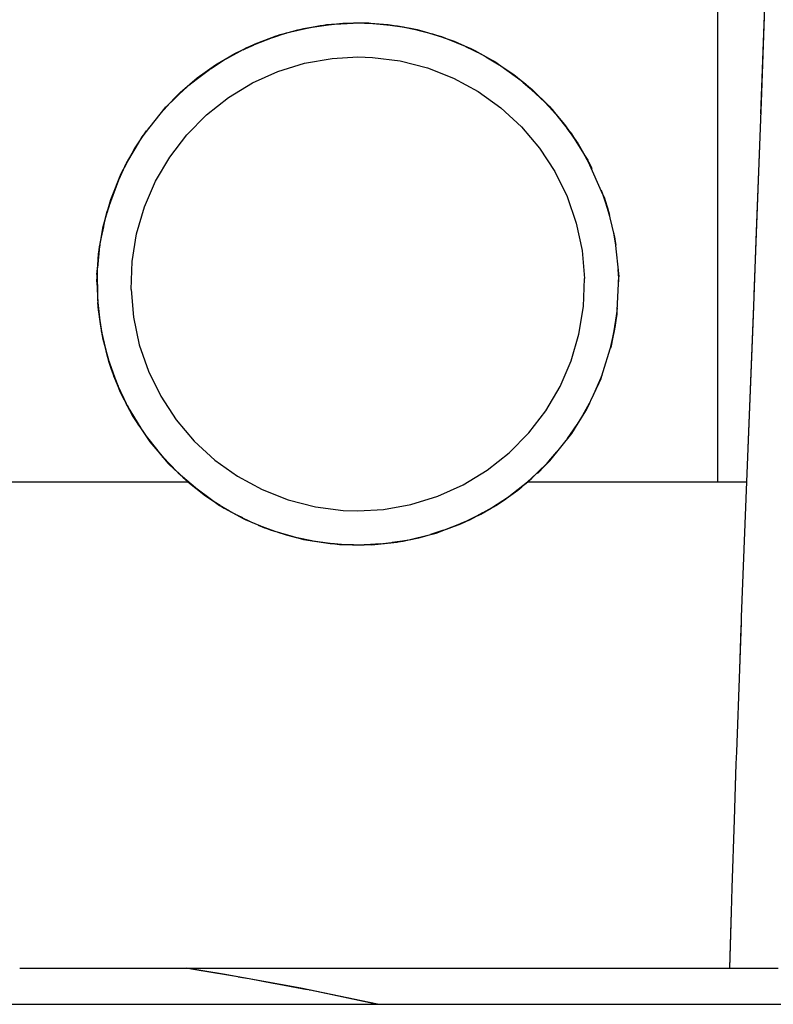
# Model space of a CAD drawing. Header units: millimetres. Extents: x 96940 to 101272, y 432237 to 434659.
# Tile 116 of 256: x 97685.314 to 97685.531, y 432611.752 to 432612.037. Entities that reach past the tile are written whole.
import ezdxf

# ---------------------------------------------------------------- set-up
doc = ezdxf.new("R2010")
doc.units = ezdxf.units.MM
doc.layers.add('citadis', color=7, linetype='Continuous')

msp = doc.modelspace()

# ---------------------------------------------------------------- linework, layer by layer
at = {"layer": 'citadis', "color": 7}
for p, q in [((97685.51532, 432612.02627), (97685.51532, 432612.05726)), ((97685.52781, 432612.00958), (97685.52945, 432612.05606)), ((97685.52793, 432612.01297), (97685.52927, 432612.05055)), ((97685.39395, 432612.03392), (97685.40038, 432612.03515)), ((97685.39559, 432612.03426), (97685.40141, 432612.03525)), ((97685.3974, 432612.03457), (97685.40349, 432612.03546)), ((97685.40038, 432612.03515), (97685.4069, 432612.03581)), ((97685.40038, 432612.03515), (97685.40038, 432612.03515)), ((97685.40038, 432612.03515), (97685.40038, 432612.03515)), ((97685.40141, 432612.03525), (97685.40225, 432612.03539)), ((97685.40143, 432612.03525), (97685.40355, 432612.03547)), ((97685.40225, 432612.03539), (97685.40363, 432612.03548)), ((97685.40281, 432612.03536), (97685.40534, 432612.03558)), ((97685.40281, 432612.03536), (97685.40534, 432612.03558)), ((97685.40363, 432612.03548), (97685.40989, 432612.03585)), ((97685.40464, 432612.03554), (97685.40996, 432612.03585)), ((97685.4069, 432612.03581), (97685.41346, 432612.0359)), ((97685.4069, 432612.03581), (97685.40691, 432612.03581)), ((97685.4069, 432612.03581), (97685.4069, 432612.03581)), ((97685.40989, 432612.03585), (97685.41126, 432612.03593)), ((97685.40999, 432612.03586), (97685.41007, 432612.03586)), ((97685.41007, 432612.03586), (97685.41271, 432612.0359)), ((97685.41007, 432612.03586), (97685.41292, 432612.0359)), ((97685.41019, 432612.03586), (97685.41619, 432612.03569)), ((97685.41026, 432612.03587), (97685.41052, 432612.03587)), ((97685.41026, 432612.03587), (97685.41052, 432612.03587)), ((97685.41126, 432612.03593), (97685.41294, 432612.0359)), ((97685.41294, 432612.0359), (97685.41385, 432612.03587)), ((97685.41346, 432612.0359), (97685.41347, 432612.0359)), ((97685.41346, 432612.0359), (97685.41346, 432612.0359)), ((97685.41346, 432612.0359), (97685.42002, 432612.03543)), ((97685.41385, 432612.03587), (97685.41447, 432612.03586)), ((97685.41387, 432612.03587), (97685.41554, 432612.03576)), ((97685.41447, 432612.03586), (97685.41572, 432612.03574)), ((97685.41572, 432612.03574), (97685.42167, 432612.03516)), ((97685.41825, 432612.03549), (97685.42289, 432612.03496)), ((97685.42001, 432612.03543), (97685.42002, 432612.03543)), ((97685.42002, 432612.03543), (97685.42002, 432612.03543)), ((97685.42002, 432612.03543), (97685.42652, 432612.03438)), ((97685.42131, 432612.03514), (97685.42406, 432612.03474)), ((97685.42131, 432612.03514), (97685.42406, 432612.03474)), ((97685.42167, 432612.03516), (97685.42277, 432612.03505)), ((97685.42174, 432612.03515), (97685.42308, 432612.03494)), ((97685.42277, 432612.03505), (97685.42485, 432612.03465)), ((97685.37919, 432612.02875), (97685.38883, 432612.03252)), ((97685.38157, 432612.02985), (97685.38767, 432612.03215)), ((97685.38667, 432612.03168), (97685.3907, 432612.033)), ((97685.38767, 432612.03215), (97685.39395, 432612.03392)), ((97685.38767, 432612.03215), (97685.38767, 432612.03215)), ((97685.38844, 432612.03237), (97685.39054, 432612.03296)), ((97685.38883, 432612.03252), (97685.39559, 432612.03426)), ((97685.39108, 432612.0331), (97685.39702, 432612.0345)), ((97685.39395, 432612.03392), (97685.39396, 432612.03392)), ((97685.39395, 432612.03392), (97685.39395, 432612.03392)), ((97685.3952, 432612.03416), (97685.39681, 432612.03447)), ((97685.39555, 432612.03416), (97685.39805, 432612.03466)), ((97685.39555, 432612.03416), (97685.39805, 432612.03466)), ((97685.42308, 432612.03494), (97685.42448, 432612.03472)), ((97685.42308, 432612.03494), (97685.42472, 432612.03467)), ((97685.42328, 432612.0349), (97685.42926, 432612.03369)), ((97685.42485, 432612.03465), (97685.42749, 432612.03413)), ((97685.42651, 432612.03438), (97685.42652, 432612.03438)), ((97685.42652, 432612.03438), (97685.42652, 432612.03438)), ((97685.42652, 432612.03438), (97685.4329, 432612.03277)), ((97685.42749, 432612.03413), (97685.42841, 432612.03395)), ((97685.42756, 432612.03412), (97685.42948, 432612.03364)), ((97685.42841, 432612.03395), (97685.43007, 432612.03348)), ((97685.42861, 432612.03382), (97685.43135, 432612.03309)), ((97685.42861, 432612.03382), (97685.43135, 432612.03309)), ((97685.42948, 432612.03364), (97685.4297, 432612.03359)), ((97685.42948, 432612.03364), (97685.42975, 432612.03357)), ((97685.42973, 432612.03357), (97685.43549, 432612.03187)), ((97685.43007, 432612.03348), (97685.43431, 432612.03228)), ((97685.4329, 432612.03277), (97685.43291, 432612.03276)), ((97685.4329, 432612.03277), (97685.4329, 432612.03277)), ((97685.4329, 432612.03277), (97685.43913, 432612.0306)), ((97685.43431, 432612.03228), (97685.43544, 432612.03195)), ((97685.43442, 432612.03224), (97685.43575, 432612.03179)), ((97685.37571, 432612.02703), (97685.38157, 432612.02985)), ((97685.37864, 432612.02844), (97685.38109, 432612.02949)), ((97685.43514, 432612.03204), (97685.43597, 432612.03171)), ((97685.43514, 432612.03204), (97685.43597, 432612.03171)), ((97685.43544, 432612.03195), (97685.43664, 432612.03146)), ((97685.43575, 432612.03179), (97685.43637, 432612.03158)), ((97685.43575, 432612.03179), (97685.43647, 432612.03154)), ((97685.43605, 432612.03167), (97685.43836, 432612.03077)), ((97685.43664, 432612.03146), (97685.44275, 432612.02897)), ((97685.43912, 432612.0306), (97685.43913, 432612.0306)), ((97685.43913, 432612.0306), (97685.43913, 432612.0306)), ((97685.43913, 432612.0306), (97685.44514, 432612.0279)), ((97685.37012, 432612.02373), (97685.37571, 432612.02703)), ((97685.37043, 432612.02393), (97685.37919, 432612.02875)), ((97685.3757, 432612.02703), (97685.37571, 432612.02703)), ((97685.37808, 432612.02814), (97685.38019, 432612.02911)), ((97685.37808, 432612.02814), (97685.38019, 432612.02911)), ((97685.37848, 432612.02836), (97685.37864, 432612.02844)), ((97685.44244, 432612.0291), (97685.44699, 432612.02684)), ((97685.44275, 432612.02897), (97685.44393, 432612.02849)), ((97685.443, 432612.02887), (97685.44471, 432612.02809)), ((97685.44336, 432612.02873), (97685.44437, 432612.02828)), ((97685.44347, 432612.02868), (97685.44351, 432612.02866)), ((97685.44347, 432612.02868), (97685.44351, 432612.02866)), ((97685.44393, 432612.02849), (97685.44446, 432612.02823)), ((97685.44446, 432612.02823), (97685.44473, 432612.02808)), ((97685.44473, 432612.02808), (97685.44994, 432612.02522)), ((97685.44514, 432612.0279), (97685.44514, 432612.0279)), ((97685.44514, 432612.0279), (97685.44514, 432612.0279)), ((97685.44514, 432612.0279), (97685.4509, 432612.02468)), ((97685.44588, 432612.02739), (97685.44859, 432612.02595)), ((97685.44588, 432612.02739), (97685.44859, 432612.02595)), ((97685.3621, 432612.01767), (97685.37043, 432612.02393)), ((97685.36484, 432612.01997), (97685.37012, 432612.02373)), ((97685.36883, 432612.02273), (97685.37205, 432612.02482)), ((97685.37011, 432612.02373), (97685.37012, 432612.02373)), ((97685.37012, 432612.02373), (97685.37012, 432612.02373)), ((97685.37035, 432612.02387), (97685.37078, 432612.02412)), ((97685.37158, 432612.02451), (97685.37241, 432612.02502)), ((97685.37158, 432612.02451), (97685.37241, 432612.02502)), ((97685.38816, 432612.02184), (97685.39589, 432612.02422)), ((97685.38816, 432612.02184), (97685.39589, 432612.02422)), ((97685.39589, 432612.02422), (97685.40386, 432612.02563)), ((97685.39589, 432612.02422), (97685.40386, 432612.02563)), ((97685.40386, 432612.02563), (97685.41126, 432612.02605)), ((97685.40386, 432612.02563), (97685.41126, 432612.02605)), ((97685.41126, 432612.02605), (97685.41551, 432612.02591)), ((97685.41126, 432612.02605), (97685.41551, 432612.02591)), ((97685.41551, 432612.02591), (97685.42354, 432612.02489)), ((97685.41551, 432612.02591), (97685.42354, 432612.02489)), ((97685.42354, 432612.02489), (97685.43138, 432612.02289)), ((97685.42354, 432612.02489), (97685.43138, 432612.02289)), ((97685.44832, 432612.02611), (97685.45214, 432612.02378)), ((97685.44994, 432612.02522), (97685.45078, 432612.02476)), ((97685.45032, 432612.02501), (97685.45082, 432612.02472)), ((97685.45055, 432612.02488), (97685.45059, 432612.02486)), ((97685.45067, 432612.02482), (97685.45071, 432612.02479)), ((97685.45067, 432612.02482), (97685.45071, 432612.02479)), ((97685.45078, 432612.02476), (97685.45083, 432612.02472)), ((97685.45083, 432612.02472), (97685.45849, 432612.01923)), ((97685.4509, 432612.02468), (97685.45635, 432612.02098)), ((97685.51532, 432612.00575), (97685.51532, 432612.02627)), ((97685.38078, 432612.01853), (97685.38816, 432612.02184)), ((97685.38078, 432612.01853), (97685.38816, 432612.02184)), ((97685.43138, 432612.02289), (97685.43891, 432612.01994)), ((97685.43138, 432612.02289), (97685.43891, 432612.01994)), ((97685.45635, 432612.02098), (97685.46167, 432612.01662)), ((97685.35992, 432612.01577), (97685.36484, 432612.01997)), ((97685.36238, 432612.01787), (97685.3628, 432612.0182)), ((97685.36484, 432612.01997), (97685.36484, 432612.01997)), ((97685.37386, 432612.01434), (97685.38078, 432612.01853)), ((97685.37386, 432612.01434), (97685.38078, 432612.01853)), ((97685.43891, 432612.01994), (97685.44602, 432612.01608)), ((97685.43891, 432612.01994), (97685.44602, 432612.01608)), ((97685.45849, 432612.01923), (97685.45937, 432612.0186)), ((97685.45877, 432612.01903), (97685.45994, 432612.01806)), ((97685.45883, 432612.01899), (97685.45971, 432612.01828)), ((97685.45901, 432612.0188), (97685.46111, 432612.01695)), ((97685.45937, 432612.0186), (97685.46007, 432612.01794)), ((97685.46007, 432612.01794), (97685.46665, 432612.01171)), ((97685.35538, 432612.01118), (97685.35992, 432612.01577)), ((97685.35554, 432612.01136), (97685.3621, 432612.01767)), ((97685.36028, 432612.01592), (97685.36238, 432612.01787)), ((97685.44602, 432612.01608), (97685.4526, 432612.01137)), ((97685.44602, 432612.01608), (97685.4526, 432612.01137)), ((97685.46167, 432612.01663), (97685.46167, 432612.01662)), ((97685.46167, 432612.01662), (97685.46657, 432612.01181)), ((97685.35431, 432612.0098), (97685.357, 432612.01275)), ((97685.36752, 432612.00932), (97685.37386, 432612.01434)), ((97685.36752, 432612.00932), (97685.37386, 432612.01434)), ((97685.46513, 432612.01315), (97685.46802, 432612.0101)), ((97685.52747, 432612.00052), (97685.52793, 432612.01297)), ((97685.34979, 432612.00407), (97685.35554, 432612.01136)), ((97685.35463, 432612.01027), (97685.35538, 432612.01118)), ((97685.35549, 432612.01129), (97685.35582, 432612.01162)), ((97685.4526, 432612.01137), (97685.45855, 432612.00589)), ((97685.4526, 432612.01137), (97685.45855, 432612.00589)), ((97685.46654, 432612.01166), (97685.46842, 432612.00959)), ((97685.46654, 432612.01166), (97685.46842, 432612.00959)), ((97685.46656, 432612.01181), (97685.46657, 432612.01181)), ((97685.46657, 432612.01181), (97685.46657, 432612.01181)), ((97685.46657, 432612.01181), (97685.471, 432612.00657)), ((97685.46665, 432612.01171), (97685.4667, 432612.01166)), ((97685.46666, 432612.0117), (97685.46779, 432612.01039)), ((97685.4667, 432612.01166), (97685.46742, 432612.01086)), ((97685.46742, 432612.01086), (97685.46813, 432612.00996)), ((97685.46789, 432612.01023), (97685.46817, 432612.00991)), ((97685.46813, 432612.00996), (97685.47243, 432612.00453)), ((97685.36183, 432612.00356), (97685.36752, 432612.00932)), ((97685.36183, 432612.00356), (97685.36752, 432612.00932)), ((97685.471, 432612.00657), (97685.471, 432612.00657)), ((97685.471, 432612.00657), (97685.47493, 432612.00097)), ((97685.3467, 432611.99952), (97685.35023, 432612.00471)), ((97685.34844, 432612.00215), (97685.34959, 432612.00381)), ((97685.34884, 432612.00286), (97685.34979, 432612.00407)), ((97685.34898, 432612.00288), (97685.35112, 432612.00575)), ((97685.45855, 432612.00589), (97685.46379, 432611.99972)), ((97685.45855, 432612.00589), (97685.46379, 432611.99972)), ((97685.47173, 432612.00541), (97685.47344, 432612.00305)), ((97685.47173, 432612.00541), (97685.47344, 432612.00305)), ((97685.47242, 432612.00455), (97685.47247, 432612.00448)), ((97685.47244, 432612.00452), (97685.47309, 432612.0037)), ((97685.47271, 432612.00418), (97685.47348, 432612.00306)), ((97685.47276, 432612.00411), (97685.47328, 432612.0034)), ((97685.47298, 432612.00375), (97685.47453, 432612.00136)), ((97685.47309, 432612.0037), (97685.47363, 432612.00282)), ((97685.51532, 432611.97143), (97685.51532, 432612.00575)), ((97685.34479, 432611.99595), (97685.34814, 432612.00164)), ((97685.34536, 432611.99702), (97685.34793, 432612.00134)), ((97685.34793, 432612.00134), (97685.34884, 432612.00286)), ((97685.34795, 432612.00133), (97685.34849, 432612.00215)), ((97685.34822, 432612.00181), (97685.34844, 432612.00215)), ((97685.34844, 432612.00215), (97685.34929, 432612.00343)), ((97685.34852, 432612.00233), (97685.34885, 432612.00288)), ((97685.34852, 432612.00233), (97685.34885, 432612.00288)), ((97685.35691, 432611.99714), (97685.36183, 432612.00356)), ((97685.35691, 432611.99714), (97685.36183, 432612.00356)), ((97685.47363, 432612.00282), (97685.47697, 432611.99742)), ((97685.47493, 432612.00097), (97685.47833, 432611.99505)), ((97685.34289, 432611.99238), (97685.3467, 432611.99952)), ((97685.46379, 432611.99972), (97685.46822, 432611.99296)), ((97685.46379, 432611.99972), (97685.46822, 432611.99296)), ((97685.47639, 432611.99836), (97685.47748, 432611.9964)), ((97685.47639, 432611.99836), (97685.47748, 432611.9964)), ((97685.52585, 432611.95729), (97685.52747, 432612.00052)), ((97685.52655, 432611.97559), (97685.52747, 432612.00035)), ((97685.34324, 432611.99303), (97685.34437, 432611.99536)), ((97685.34431, 432611.99513), (97685.34507, 432611.99653)), ((97685.34431, 432611.99513), (97685.34479, 432611.99605)), ((97685.34437, 432611.99536), (97685.34536, 432611.99702)), ((97685.35281, 432611.99017), (97685.35691, 432611.99714)), ((97685.35281, 432611.99017), (97685.35691, 432611.99714)), ((97685.47679, 432611.99771), (97685.47841, 432611.99465)), ((97685.47697, 432611.99742), (97685.47772, 432611.99619)), ((97685.47721, 432611.99702), (97685.47788, 432611.99584)), ((97685.47769, 432611.99625), (97685.47779, 432611.99605)), ((97685.47772, 432611.99619), (97685.4779, 432611.99579)), ((97685.4779, 432611.99579), (97685.48203, 432611.98642)), ((97685.33987, 432611.98488), (97685.34289, 432611.99238)), ((97685.34175, 432611.98945), (97685.34406, 432611.99458)), ((97685.34275, 432611.99205), (97685.34324, 432611.99303)), ((97685.34289, 432611.99238), (97685.34289, 432611.99238)), ((97685.34342, 432611.99342), (97685.34431, 432611.99513)), ((97685.3439, 432611.99423), (97685.34435, 432611.99512)), ((97685.34392, 432611.99438), (97685.34425, 432611.9951)), ((97685.34392, 432611.99438), (97685.34425, 432611.9951)), ((97685.46822, 432611.99296), (97685.47178, 432611.98569)), ((97685.46822, 432611.99296), (97685.47178, 432611.98569)), ((97685.47833, 432611.99505), (97685.4789, 432611.99379)), ((97685.33918, 432611.98247), (97685.34215, 432611.99055)), ((97685.34215, 432611.99055), (97685.34254, 432611.99161)), ((97685.34229, 432611.99094), (97685.34273, 432611.99201)), ((97685.34242, 432611.99128), (97685.34251, 432611.99147)), ((97685.34254, 432611.99161), (97685.34275, 432611.99205)), ((97685.3496, 432611.98274), (97685.35281, 432611.99017)), ((97685.3496, 432611.98274), (97685.35281, 432611.99017)), ((97685.48164, 432611.98755), (97685.48344, 432611.98246)), ((97685.33767, 432611.9771), (97685.33987, 432611.98488)), ((97685.33877, 432611.98101), (97685.33977, 432611.98407)), ((97685.47178, 432611.98569), (97685.47443, 432611.97805)), ((97685.47178, 432611.98569), (97685.47443, 432611.97805)), ((97685.48203, 432611.98642), (97685.48244, 432611.9855)), ((97685.48217, 432611.98611), (97685.48319, 432611.98319)), ((97685.48221, 432611.98603), (97685.48273, 432611.9846)), ((97685.48231, 432611.98565), (97685.48379, 432611.98095)), ((97685.48235, 432611.9857), (97685.48246, 432611.98544)), ((97685.48235, 432611.9857), (97685.48246, 432611.98544)), ((97685.48244, 432611.9855), (97685.48324, 432611.98302)), ((97685.48251, 432611.98528), (97685.48262, 432611.9849)), ((97685.48251, 432611.98528), (97685.48262, 432611.9849)), ((97685.33834, 432611.97949), (97685.3387, 432611.98113)), ((97685.33848, 432611.98013), (97685.33908, 432611.98217)), ((97685.3385, 432611.9802), (97685.33888, 432611.98163)), ((97685.3387, 432611.98113), (97685.33918, 432611.98247)), ((97685.34732, 432611.97498), (97685.3496, 432611.98274)), ((97685.34732, 432611.97498), (97685.3496, 432611.98274)), ((97685.48318, 432611.9832), (97685.48318, 432611.9832)), ((97685.48324, 432611.98302), (97685.48346, 432611.98232)), ((97685.48336, 432611.98232), (97685.484, 432611.98009)), ((97685.48336, 432611.98232), (97685.484, 432611.98009)), ((97685.48344, 432611.98246), (97685.48344, 432611.98246)), ((97685.48344, 432611.98246), (97685.48404, 432611.98031)), ((97685.48346, 432611.98232), (97685.48536, 432611.97438)), ((97685.33705, 432611.97346), (97685.33834, 432611.97949)), ((97685.33826, 432611.97911), (97685.33847, 432611.97995)), ((97685.33852, 432611.98032), (97685.33856, 432611.98045)), ((97685.33852, 432611.98032), (97685.33856, 432611.98045)), ((97685.33631, 432611.96913), (97685.33767, 432611.9771)), ((97685.33699, 432611.97314), (97685.33781, 432611.977)), ((97685.47443, 432611.97805), (97685.47611, 432611.97013)), ((97685.47443, 432611.97805), (97685.47611, 432611.97013)), ((97685.48521, 432611.97534), (97685.48581, 432611.97166)), ((97685.48521, 432611.97534), (97685.48581, 432611.97166)), ((97685.52573, 432611.95411), (97685.52655, 432611.97559)), ((97685.33665, 432611.97158), (97685.33705, 432611.97346)), ((97685.33676, 432611.97203), (97685.33685, 432611.97255)), ((97685.34603, 432611.96699), (97685.34732, 432611.97498)), ((97685.34603, 432611.96699), (97685.34732, 432611.97498)), ((97685.48519, 432611.97512), (97685.48575, 432611.97169)), ((97685.48519, 432611.97512), (97685.48575, 432611.97169)), ((97685.48532, 432611.97457), (97685.4854, 432611.97413)), ((97685.48532, 432611.97457), (97685.4854, 432611.97413)), ((97685.48536, 432611.97438), (97685.48557, 432611.97353)), ((97685.48542, 432611.97414), (97685.48556, 432611.97334)), ((97685.48542, 432611.97414), (97685.48556, 432611.97334)), ((97685.48555, 432611.97361), (97685.48558, 432611.97343)), ((97685.48555, 432611.97361), (97685.48558, 432611.97343)), ((97685.48556, 432611.97334), (97685.48564, 432611.97286)), ((97685.48556, 432611.97334), (97685.48564, 432611.97286)), ((97685.48557, 432611.97353), (97685.48567, 432611.97247)), ((97685.48566, 432611.97259), (97685.48569, 432611.97231)), ((97685.48566, 432611.97259), (97685.48569, 432611.97231)), ((97685.48567, 432611.97247), (97685.48668, 432611.96261)), ((97685.33607, 432611.9651), (97685.3367, 432611.97138)), ((97685.33611, 432611.96582), (97685.33654, 432611.97049)), ((97685.33654, 432611.97049), (97685.33665, 432611.97158)), ((97685.33658, 432611.97083), (97685.33676, 432611.97203)), ((97685.33662, 432611.97129), (97685.33675, 432611.97195)), ((97685.33662, 432611.97129), (97685.33675, 432611.97195)), ((97685.33665, 432611.97088), (97685.3368, 432611.972)), ((97685.33676, 432611.97203), (97685.33681, 432611.97234)), ((97685.47611, 432611.97013), (97685.4768, 432611.96207)), ((97685.47611, 432611.97013), (97685.4768, 432611.96207)), ((97685.51532, 432611.95441), (97685.51532, 432611.97143)), ((97685.33582, 432611.96105), (97685.33631, 432611.96913)), ((97685.34572, 432611.95891), (97685.34603, 432611.96699)), ((97685.34572, 432611.95891), (97685.34603, 432611.96699)), ((97685.33587, 432611.96317), (97685.33611, 432611.96582)), ((97685.33588, 432611.96245), (97685.33595, 432611.96393)), ((97685.33595, 432611.96393), (97685.33599, 432611.96454)), ((97685.33595, 432611.96393), (97685.33596, 432611.96422)), ((97685.33596, 432611.96273), (97685.336, 432611.96392)), ((97685.33606, 432611.96502), (97685.33608, 432611.96518)), ((97685.33606, 432611.96502), (97685.33608, 432611.96518)), ((97685.48647, 432611.96463), (97685.48653, 432611.9634)), ((97685.48647, 432611.96463), (97685.48653, 432611.9634)), ((97685.48649, 432611.9644), (97685.48661, 432611.96113)), ((97685.48649, 432611.9644), (97685.48661, 432611.96113)), ((97685.48657, 432611.96402), (97685.48668, 432611.96253)), ((97685.48657, 432611.96402), (97685.48668, 432611.96253)), ((97685.33582, 432611.96105), (97685.3362, 432611.95295)), ((97685.33587, 432611.96317), (97685.33589, 432611.96219)), ((97685.33588, 432611.96269), (97685.33592, 432611.96319)), ((97685.33588, 432611.96269), (97685.33592, 432611.96319)), ((97685.33589, 432611.96219), (97685.33602, 432611.95671)), ((97685.33596, 432611.96327), (97685.336, 432611.95745)), ((97685.4765, 432611.95399), (97685.4768, 432611.96207)), ((97685.4765, 432611.95399), (97685.4768, 432611.96207)), ((97685.48624, 432611.95279), (97685.48668, 432611.96257)), ((97685.48665, 432611.96097), (97685.48668, 432611.96253)), ((97685.48665, 432611.96097), (97685.48668, 432611.96253)), ((97685.48668, 432611.96261), (97685.48668, 432611.96258)), ((97685.48668, 432611.9626), (97685.48668, 432611.96258)), ((97685.48668, 432611.9626), (97685.48668, 432611.96258)), ((97685.48668, 432611.96257), (97685.48668, 432611.96258)), ((97685.34572, 432611.95891), (97685.34642, 432611.95085)), ((97685.34572, 432611.95891), (97685.34642, 432611.95085)), ((97685.33601, 432611.95724), (97685.33605, 432611.95614)), ((97685.33601, 432611.95724), (97685.33605, 432611.95614)), ((97685.33602, 432611.95671), (97685.33608, 432611.95432)), ((97685.33607, 432611.95576), (97685.33616, 432611.95456)), ((97685.33606, 432611.95511), (97685.33614, 432611.95391)), ((97685.33608, 432611.95432), (97685.33616, 432611.95373)), ((97685.3361, 432611.95512), (97685.33681, 432611.94899)), ((97685.33612, 432611.95421), (97685.33612, 432611.95399)), ((97685.33612, 432611.95421), (97685.33612, 432611.95399)), ((97685.33616, 432611.95373), (97685.33682, 432611.94893)), ((97685.3362, 432611.95295), (97685.33744, 432611.94493)), ((97685.4752, 432611.946), (97685.4765, 432611.95399)), ((97685.4752, 432611.946), (97685.4765, 432611.95399)), ((97685.48541, 432611.94691), (97685.48621, 432611.95252)), ((97685.48541, 432611.94691), (97685.48621, 432611.95252)), ((97685.48585, 432611.94917), (97685.48632, 432611.95354)), ((97685.48585, 432611.94917), (97685.48632, 432611.95354)), ((97685.48595, 432611.95006), (97685.48623, 432611.95247)), ((97685.48595, 432611.95006), (97685.48623, 432611.95247)), ((97685.48619, 432611.95167), (97685.48624, 432611.95279)), ((97685.48623, 432611.9527), (97685.48625, 432611.95294)), ((97685.48623, 432611.9527), (97685.48625, 432611.95294)), ((97685.51532, 432611.90326), (97685.51532, 432611.95441)), ((97685.52372, 432611.90326), (97685.52573, 432611.95411)), ((97685.52563, 432611.9515), (97685.52572, 432611.95408)), ((97685.34642, 432611.95085), (97685.3481, 432611.94293)), ((97685.34642, 432611.95085), (97685.3481, 432611.94293)), ((97685.48574, 432611.94859), (97685.48594, 432611.94993)), ((97685.48594, 432611.94993), (97685.48619, 432611.95167)), ((97685.48609, 432611.951), (97685.48622, 432611.95229)), ((97685.48609, 432611.951), (97685.48622, 432611.95229)), ((97685.48614, 432611.95133), (97685.48617, 432611.95183)), ((97685.48614, 432611.95133), (97685.48617, 432611.95183)), ((97685.52468, 432611.92738), (97685.52563, 432611.9515)), ((97685.33678, 432611.94931), (97685.33706, 432611.94744)), ((97685.33678, 432611.94931), (97685.33706, 432611.94744)), ((97685.33682, 432611.94893), (97685.33723, 432611.94596)), ((97685.33702, 432611.94763), (97685.33724, 432611.94648)), ((97685.3371, 432611.94693), (97685.33734, 432611.94555)), ((97685.33712, 432611.94702), (97685.33842, 432611.94132)), ((97685.48456, 432611.94262), (97685.48585, 432611.94917)), ((97685.48456, 432611.94262), (97685.48585, 432611.94917)), ((97685.48469, 432611.94326), (97685.48558, 432611.94751)), ((97685.485, 432611.94504), (97685.48562, 432611.94838)), ((97685.485, 432611.94504), (97685.48562, 432611.94838)), ((97685.4853, 432611.94637), (97685.48544, 432611.94716)), ((97685.4853, 432611.94637), (97685.48544, 432611.94716)), ((97685.48535, 432611.94649), (97685.48572, 432611.94848)), ((97685.48535, 432611.94649), (97685.48572, 432611.94848)), ((97685.48558, 432611.94751), (97685.48574, 432611.94859)), ((97685.33723, 432611.94596), (97685.33736, 432611.94544)), ((97685.33736, 432611.94544), (97685.33866, 432611.94037)), ((97685.33744, 432611.94493), (97685.33955, 432611.93706)), ((97685.47293, 432611.93824), (97685.4752, 432611.946)), ((97685.47293, 432611.93824), (97685.4752, 432611.946)), ((97685.48418, 432611.94155), (97685.48521, 432611.94591)), ((97685.48418, 432611.94155), (97685.48521, 432611.94591)), ((97685.4848, 432611.94378), (97685.48535, 432611.94649)), ((97685.4848, 432611.94378), (97685.48535, 432611.94649)), ((97685.48517, 432611.94557), (97685.48535, 432611.94649)), ((97685.48517, 432611.94557), (97685.48535, 432611.94649)), ((97685.33847, 432611.94112), (97685.33901, 432611.93916)), ((97685.33847, 432611.94112), (97685.33901, 432611.93916)), ((97685.3481, 432611.94293), (97685.35074, 432611.93529)), ((97685.3481, 432611.94293), (97685.35074, 432611.93529)), ((97685.4818, 432611.93391), (97685.48463, 432611.94298)), ((97685.4844, 432611.94206), (97685.48456, 432611.94262)), ((97685.4844, 432611.94206), (97685.48456, 432611.94262)), ((97685.48463, 432611.94298), (97685.48469, 432611.94326)), ((97685.33866, 432611.94037), (97685.33929, 432611.93792)), ((97685.33887, 432611.93961), (97685.33919, 432611.93857)), ((97685.33902, 432611.93906), (97685.341, 432611.93333)), ((97685.3392, 432611.93828), (97685.33936, 432611.93772)), ((97685.33929, 432611.93792), (97685.33942, 432611.93756)), ((97685.33942, 432611.93756), (97685.3399, 432611.93617)), ((97685.33955, 432611.93706), (97685.34251, 432611.92944)), ((97685.3399, 432611.93617), (97685.34089, 432611.93329)), ((97685.34, 432611.93586), (97685.34137, 432611.93224)), ((97685.46972, 432611.93081), (97685.47293, 432611.93824)), ((97685.46972, 432611.93081), (97685.47293, 432611.93824)), ((97685.34068, 432611.93391), (97685.34129, 432611.93241)), ((97685.34089, 432611.93329), (97685.34173, 432611.93144)), ((97685.34099, 432611.93336), (97685.34188, 432611.93112)), ((97685.34099, 432611.93336), (97685.34188, 432611.93112)), ((97685.35074, 432611.93529), (97685.35431, 432611.92803)), ((97685.35074, 432611.93529), (97685.35431, 432611.92803)), ((97685.47917, 432611.928), (97685.48153, 432611.93323)), ((97685.47917, 432611.928), (97685.48153, 432611.93323)), ((97685.48033, 432611.93044), (97685.48149, 432611.93313)), ((97685.48033, 432611.93044), (97685.48149, 432611.93313)), ((97685.48094, 432611.93171), (97685.48188, 432611.93411)), ((97685.48094, 432611.93171), (97685.48188, 432611.93411)), ((97685.48103, 432611.93193), (97685.48148, 432611.9329)), ((97685.48109, 432611.93207), (97685.48168, 432611.93357)), ((97685.48109, 432611.93207), (97685.48168, 432611.93357)), ((97685.48119, 432611.93229), (97685.48168, 432611.93357)), ((97685.48119, 432611.93229), (97685.48168, 432611.93357)), ((97685.48148, 432611.9329), (97685.4818, 432611.93391)), ((97685.48161, 432611.93342), (97685.48184, 432611.93403)), ((97685.48161, 432611.93342), (97685.48184, 432611.93403)), ((97685.48168, 432611.93357), (97685.48172, 432611.93366)), ((97685.48168, 432611.93357), (97685.48172, 432611.93366)), ((97685.48168, 432611.93356), (97685.4817, 432611.93361)), ((97685.48168, 432611.93356), (97685.4817, 432611.93361)), ((97685.34158, 432611.93182), (97685.34198, 432611.93091)), ((97685.34173, 432611.93144), (97685.3436, 432611.92735)), ((97685.34194, 432611.931), (97685.34434, 432611.92591)), ((97685.46562, 432611.92384), (97685.46972, 432611.93081)), ((97685.46562, 432611.92384), (97685.46972, 432611.93081)), ((97685.47777, 432611.92501), (97685.48103, 432611.93193)), ((97685.34251, 432611.92944), (97685.34628, 432611.92217)), ((97685.3436, 432611.92735), (97685.34437, 432611.92564)), ((97685.35431, 432611.92803), (97685.35874, 432611.92126)), ((97685.35431, 432611.92803), (97685.35874, 432611.92126)), ((97685.52372, 432611.90326), (97685.52468, 432611.92738)), ((97685.34383, 432611.92684), (97685.34496, 432611.9246)), ((97685.34425, 432611.9259), (97685.34496, 432611.9246)), ((97685.34437, 432611.92564), (97685.34588, 432611.92294)), ((97685.34457, 432611.92546), (97685.34563, 432611.92351)), ((97685.34457, 432611.92546), (97685.34563, 432611.92351)), ((97685.34496, 432611.9246), (97685.34521, 432611.92414)), ((97685.34512, 432611.92441), (97685.34559, 432611.92357)), ((97685.47583, 432611.92166), (97685.47826, 432611.92606)), ((97685.47583, 432611.92166), (97685.47826, 432611.92606)), ((97685.47693, 432611.92335), (97685.4783, 432611.92607)), ((97685.47693, 432611.92335), (97685.4783, 432611.92607)), ((97685.47712, 432611.92371), (97685.4776, 432611.92465)), ((97685.47712, 432611.92371), (97685.4776, 432611.92465)), ((97685.47727, 432611.92395), (97685.47777, 432611.92501)), ((97685.47732, 432611.92412), (97685.47743, 432611.92429)), ((97685.47732, 432611.92412), (97685.47743, 432611.92429)), ((97685.34535, 432611.92397), (97685.3485, 432611.91884)), ((97685.34588, 432611.92294), (97685.34648, 432611.92187)), ((97685.34628, 432611.92217), (97685.35084, 432611.91532)), ((97685.34648, 432611.92187), (97685.34678, 432611.92134)), ((97685.34651, 432611.92183), (97685.34789, 432611.9197)), ((97685.34672, 432611.9215), (97685.34691, 432611.92114)), ((97685.34672, 432611.9215), (97685.34691, 432611.92114)), ((97685.34678, 432611.92134), (97685.34963, 432611.91714)), ((97685.35874, 432611.92126), (97685.36397, 432611.91509)), ((97685.35874, 432611.92126), (97685.36397, 432611.91509)), ((97685.46069, 432611.91742), (97685.46562, 432611.92384)), ((97685.46069, 432611.91742), (97685.46562, 432611.92384)), ((97685.47294, 432611.91704), (97685.47693, 432611.92335)), ((97685.47294, 432611.91704), (97685.47693, 432611.92335)), ((97685.47309, 432611.91728), (97685.4771, 432611.92369)), ((97685.47466, 432611.91979), (97685.47608, 432611.92212)), ((97685.47466, 432611.91979), (97685.47608, 432611.92212)), ((97685.4771, 432611.92369), (97685.47727, 432611.92395)), ((97685.34695, 432611.92115), (97685.34717, 432611.92077)), ((97685.47189, 432611.91579), (97685.4747, 432611.91985)), ((97685.47189, 432611.91579), (97685.4747, 432611.91985)), ((97685.34893, 432611.91819), (97685.35013, 432611.91648)), ((97685.34893, 432611.91819), (97685.35013, 432611.91648)), ((97685.34942, 432611.91745), (97685.35, 432611.91664)), ((97685.34963, 432611.91714), (97685.35097, 432611.91516)), ((97685.34972, 432611.91701), (97685.35343, 432611.91222)), ((97685.45501, 432611.91166), (97685.46069, 432611.91742)), ((97685.45501, 432611.91166), (97685.46069, 432611.91742)), ((97685.46676, 432611.90939), (97685.47309, 432611.91728)), ((97685.47241, 432611.91636), (97685.47294, 432611.91704)), ((97685.47241, 432611.91636), (97685.47294, 432611.91704)), ((97685.35084, 432611.91532), (97685.35614, 432611.90899)), ((97685.35097, 432611.91516), (97685.35115, 432611.9149)), ((97685.35099, 432611.91514), (97685.3521, 432611.91379)), ((97685.35115, 432611.9149), (97685.35348, 432611.91216)), ((97685.35154, 432611.91447), (97685.35163, 432611.91433)), ((97685.35154, 432611.91447), (97685.35163, 432611.91433)), ((97685.35162, 432611.91437), (97685.35173, 432611.91422)), ((97685.36397, 432611.91509), (97685.36992, 432611.90961)), ((97685.36397, 432611.91509), (97685.36992, 432611.90961)), ((97685.35348, 432611.91216), (97685.3564, 432611.90874)), ((97685.35418, 432611.91134), (97685.35543, 432611.90993)), ((97685.35418, 432611.91134), (97685.35543, 432611.90993)), ((97685.35475, 432611.91067), (97685.35515, 432611.91022)), ((97685.35498, 432611.9104), (97685.35909, 432611.90615)), ((97685.44866, 432611.90665), (97685.45501, 432611.91166)), ((97685.44866, 432611.90665), (97685.45501, 432611.91166)), ((97685.46318, 432611.90575), (97685.46733, 432611.91009)), ((97685.46318, 432611.90575), (97685.46733, 432611.91009)), ((97685.46622, 432611.9089), (97685.46724, 432611.90998)), ((97685.46622, 432611.9089), (97685.46724, 432611.90998)), ((97685.4665, 432611.90923), (97685.46884, 432611.91198)), ((97685.4665, 432611.90923), (97685.46884, 432611.91198)), ((97685.46711, 432611.90984), (97685.46721, 432611.90994)), ((97685.46711, 432611.90984), (97685.46721, 432611.90994)), ((97685.35614, 432611.90899), (97685.36211, 432611.90326)), ((97685.3564, 432611.90874), (97685.35665, 432611.90843)), ((97685.35642, 432611.90871), (97685.35832, 432611.90685)), ((97685.35665, 432611.90843), (97685.36211, 432611.90326)), ((97685.35703, 432611.90812), (97685.35727, 432611.90785)), ((97685.36992, 432611.90961), (97685.3765, 432611.9049)), ((97685.36992, 432611.90961), (97685.3765, 432611.9049)), ((97685.46042, 432611.90326), (97685.46676, 432611.90939)), ((97685.4611, 432611.90396), (97685.46579, 432611.90848)), ((97685.4611, 432611.90396), (97685.46579, 432611.90848)), ((97685.46515, 432611.90787), (97685.4663, 432611.90902)), ((97685.46515, 432611.90787), (97685.4663, 432611.90902)), ((97685.46575, 432611.90841), (97685.46622, 432611.9089)), ((97685.46575, 432611.90841), (97685.46622, 432611.9089)), ((97685.46589, 432611.90855), (97685.46622, 432611.9089)), ((97685.46589, 432611.90855), (97685.46622, 432611.9089)), ((97685.46604, 432611.90874), (97685.46669, 432611.90945)), ((97685.46604, 432611.90874), (97685.46669, 432611.90945)), ((97685.3593, 432611.90595), (97685.36432, 432611.90163)), ((97685.3593, 432611.90595), (97685.36432, 432611.90163)), ((97685.36064, 432611.90467), (97685.3635, 432611.90223)), ((97685.36064, 432611.90467), (97685.3635, 432611.90223)), ((97685.3765, 432611.9049), (97685.38362, 432611.90105)), ((97685.3765, 432611.9049), (97685.38362, 432611.90105)), ((97685.44174, 432611.90245), (97685.44866, 432611.90665)), ((97685.44174, 432611.90245), (97685.44866, 432611.90665)), ((97685.45911, 432611.90225), (97685.46153, 432611.90433)), ((97685.45911, 432611.90225), (97685.46153, 432611.90433)), ((97685.46062, 432611.90355), (97685.46128, 432611.90414)), ((97685.46062, 432611.90355), (97685.46128, 432611.90414)), ((97685.30677, 432611.90326), (97685.36211, 432611.90326)), ((97685.36211, 432611.90326), (97685.3672, 432611.89925)), ((97685.36211, 432611.90326), (97685.37133, 432611.89648)), ((97685.36211, 432611.90326), (97685.3672, 432611.89925)), ((97685.43436, 432611.89914), (97685.44174, 432611.90245)), ((97685.43436, 432611.89914), (97685.44174, 432611.90245)), ((97685.45369, 432611.8981), (97685.46042, 432611.90326)), ((97685.45493, 432611.89906), (97685.46034, 432611.90331)), ((97685.45493, 432611.89906), (97685.46034, 432611.90331)), ((97685.45749, 432611.90086), (97685.45869, 432611.90189)), ((97685.45749, 432611.90086), (97685.45869, 432611.90189)), ((97685.4593, 432611.9024), (97685.4608, 432611.90367)), ((97685.4593, 432611.9024), (97685.4608, 432611.90367)), ((97685.45963, 432611.90265), (97685.4608, 432611.90367)), ((97685.45963, 432611.90265), (97685.4608, 432611.90367)), ((97685.46042, 432611.90326), (97685.46042, 432611.90326)), ((97685.46042, 432611.90326), (97685.51532, 432611.90326)), ((97685.46067, 432611.90356), (97685.46103, 432611.90385)), ((97685.46067, 432611.90356), (97685.46103, 432611.90385)), ((97685.4608, 432611.90367), (97685.4613, 432611.90411)), ((97685.4608, 432611.90367), (97685.4613, 432611.90411)), ((97685.51532, 432611.90326), (97685.51764, 432611.90326)), ((97685.51532, 432611.90326), (97685.51764, 432611.90326)), ((97685.51764, 432611.90326), (97685.51996, 432611.90326)), ((97685.51996, 432611.90326), (97685.52184, 432611.90326)), ((97685.52184, 432611.90326), (97685.52372, 432611.90326)), ((97685.5222, 432611.86435), (97685.52372, 432611.90326)), ((97685.3672, 432611.89925), (97685.37039, 432611.89716)), ((97685.3672, 432611.89925), (97685.37039, 432611.89716)), ((97685.38362, 432611.90105), (97685.39115, 432611.89809)), ((97685.38362, 432611.90105), (97685.39115, 432611.89809)), ((97685.42663, 432611.89676), (97685.43436, 432611.89914)), ((97685.42663, 432611.89676), (97685.43436, 432611.89914)), ((97685.44988, 432611.89578), (97685.45486, 432611.899)), ((97685.44988, 432611.89578), (97685.45486, 432611.899)), ((97685.45276, 432611.89751), (97685.45484, 432611.89899)), ((97685.45276, 432611.89751), (97685.45484, 432611.89899)), ((97685.45276, 432611.89751), (97685.45481, 432611.89897)), ((97685.45276, 432611.89751), (97685.45481, 432611.89897)), ((97685.45381, 432611.89826), (97685.45425, 432611.89854)), ((97685.45381, 432611.89826), (97685.45425, 432611.89854)), ((97685.45445, 432611.89873), (97685.45534, 432611.89938)), ((97685.45445, 432611.89873), (97685.45534, 432611.89938)), ((97685.45483, 432611.89897), (97685.45749, 432611.90086)), ((97685.45483, 432611.89897), (97685.45749, 432611.90086)), ((97685.36976, 432611.89763), (97685.37146, 432611.89652)), ((97685.36976, 432611.89763), (97685.37146, 432611.89652)), ((97685.3705, 432611.89709), (97685.37413, 432611.89495)), ((97685.3705, 432611.89709), (97685.37413, 432611.89495)), ((97685.37058, 432611.89703), (97685.37188, 432611.89618)), ((97685.37058, 432611.89703), (97685.37188, 432611.89618)), ((97685.37072, 432611.89693), (97685.37184, 432611.8962)), ((97685.37072, 432611.89693), (97685.37184, 432611.8962)), ((97685.37133, 432611.89648), (97685.37867, 432611.89246)), ((97685.37212, 432611.89602), (97685.37264, 432611.89568)), ((97685.37212, 432611.89602), (97685.37264, 432611.89568)), ((97685.37264, 432611.89568), (97685.37836, 432611.89259)), ((97685.37264, 432611.89568), (97685.37836, 432611.89259)), ((97685.39115, 432611.89809), (97685.39899, 432611.89609)), ((97685.39115, 432611.89809), (97685.39899, 432611.89609)), ((97685.39899, 432611.89609), (97685.40701, 432611.89507)), ((97685.39899, 432611.89609), (97685.40701, 432611.89507)), ((97685.41866, 432611.89535), (97685.42663, 432611.89676)), ((97685.41866, 432611.89535), (97685.42663, 432611.89676)), ((97685.44363, 432611.89234), (97685.45118, 432611.89649)), ((97685.44684, 432611.89396), (97685.44984, 432611.89573)), ((97685.44684, 432611.89396), (97685.44984, 432611.89573)), ((97685.45042, 432611.89607), (97685.45174, 432611.89685)), ((97685.45042, 432611.89607), (97685.45174, 432611.89685)), ((97685.45046, 432611.8961), (97685.45167, 432611.89681)), ((97685.45046, 432611.8961), (97685.45167, 432611.89681)), ((97685.45048, 432611.89611), (97685.45173, 432611.89684)), ((97685.45048, 432611.89611), (97685.45173, 432611.89684)), ((97685.4505, 432611.89612), (97685.45166, 432611.8968)), ((97685.4505, 432611.89612), (97685.45166, 432611.8968)), ((97685.45118, 432611.89649), (97685.45369, 432611.8981)), ((97685.45204, 432611.89703), (97685.45231, 432611.89719)), ((97685.45204, 432611.89703), (97685.45231, 432611.89719)), ((97685.45231, 432611.89719), (97685.45257, 432611.89737)), ((97685.45231, 432611.89719), (97685.45257, 432611.89737)), ((97685.37632, 432611.89375), (97685.37789, 432611.89297)), ((97685.37632, 432611.89375), (97685.37789, 432611.89297)), ((97685.37676, 432611.89351), (97685.38073, 432611.8916)), ((97685.37676, 432611.89351), (97685.38073, 432611.8916)), ((97685.40701, 432611.89507), (97685.41126, 432611.89493)), ((97685.40701, 432611.89507), (97685.41126, 432611.89493)), ((97685.41126, 432611.89493), (97685.41866, 432611.89535)), ((97685.41126, 432611.89493), (97685.41866, 432611.89535)), ((97685.44282, 432611.89202), (97685.44469, 432611.89292)), ((97685.44282, 432611.89202), (97685.44469, 432611.89292)), ((97685.443, 432611.89216), (97685.44528, 432611.89329)), ((97685.443, 432611.89216), (97685.44528, 432611.89329)), ((97685.44329, 432611.89225), (97685.44469, 432611.89292)), ((97685.44329, 432611.89225), (97685.44469, 432611.89292)), ((97685.44389, 432611.89254), (97685.44743, 432611.89443)), ((97685.44389, 432611.89254), (97685.44743, 432611.89443)), ((97685.44389, 432611.89254), (97685.44474, 432611.89295)), ((97685.44389, 432611.89254), (97685.44474, 432611.89295)), ((97685.44389, 432611.89254), (97685.44472, 432611.89294)), ((97685.44389, 432611.89254), (97685.44472, 432611.89294)), ((97685.445, 432611.89307), (97685.44684, 432611.89396)), ((97685.445, 432611.89307), (97685.44684, 432611.89396)), ((97685.37867, 432611.89246), (97685.38595, 432611.88942)), ((97685.38247, 432611.89082), (97685.38434, 432611.89001)), ((97685.38247, 432611.89082), (97685.38434, 432611.89001)), ((97685.38284, 432611.89072), (97685.38723, 432611.88906)), ((97685.38284, 432611.89072), (97685.38723, 432611.88906)), ((97685.38434, 432611.89001), (97685.38467, 432611.8899)), ((97685.38434, 432611.89001), (97685.38467, 432611.8899)), ((97685.43388, 432611.88852), (97685.44363, 432611.89234)), ((97685.43511, 432611.88891), (97685.44109, 432611.89119)), ((97685.43511, 432611.88891), (97685.44109, 432611.89119)), ((97685.44109, 432611.89119), (97685.44248, 432611.89186)), ((97685.44109, 432611.89119), (97685.44248, 432611.89186)), ((97685.44116, 432611.89137), (97685.44389, 432611.89254)), ((97685.44116, 432611.89137), (97685.44389, 432611.89254)), ((97685.44279, 432611.89201), (97685.44389, 432611.89254)), ((97685.44279, 432611.89201), (97685.44389, 432611.89254)), ((97685.3853, 432611.88969), (97685.38704, 432611.88911)), ((97685.3853, 432611.88969), (97685.38704, 432611.88911)), ((97685.38532, 432611.88968), (97685.38693, 432611.88914)), ((97685.38532, 432611.88968), (97685.38693, 432611.88914)), ((97685.38544, 432611.88963), (97685.38687, 432611.88916)), ((97685.38544, 432611.88963), (97685.38687, 432611.88916)), ((97685.38548, 432611.88972), (97685.38758, 432611.88896)), ((97685.38548, 432611.88972), (97685.38758, 432611.88896)), ((97685.38595, 432611.88942), (97685.3956, 432611.88669)), ((97685.38817, 432611.88873), (97685.39051, 432611.88795)), ((97685.38817, 432611.88873), (97685.39051, 432611.88795)), ((97685.39051, 432611.88795), (97685.39343, 432611.88725)), ((97685.39051, 432611.88795), (97685.39343, 432611.88725)), ((97685.39328, 432611.88735), (97685.39519, 432611.88689)), ((97685.39328, 432611.88735), (97685.39519, 432611.88689)), ((97685.39421, 432611.88708), (97685.39795, 432611.88636)), ((97685.39421, 432611.88708), (97685.39795, 432611.88636)), ((97685.42434, 432611.88619), (97685.43388, 432611.88852)), ((97685.4261, 432611.88659), (97685.42893, 432611.88714)), ((97685.4261, 432611.88659), (97685.42893, 432611.88714)), ((97685.42893, 432611.88714), (97685.43203, 432611.88803)), ((97685.42893, 432611.88714), (97685.43203, 432611.88803)), ((97685.43234, 432611.88814), (97685.43611, 432611.88939)), ((97685.43234, 432611.88814), (97685.43611, 432611.88939)), ((97685.4328, 432611.88825), (97685.43429, 432611.88868)), ((97685.4328, 432611.88825), (97685.43429, 432611.88868)), ((97685.43284, 432611.88826), (97685.43426, 432611.88866)), ((97685.43284, 432611.88826), (97685.43426, 432611.88866)), ((97685.43287, 432611.88827), (97685.43428, 432611.88867)), ((97685.43287, 432611.88827), (97685.43428, 432611.88867)), ((97685.43288, 432611.88827), (97685.43425, 432611.88866)), ((97685.43288, 432611.88827), (97685.43425, 432611.88866)), ((97685.43323, 432611.88836), (97685.43343, 432611.88843)), ((97685.43323, 432611.88836), (97685.43343, 432611.88843)), ((97685.43459, 432611.88876), (97685.43511, 432611.88891)), ((97685.43459, 432611.88876), (97685.43511, 432611.88891)), ((97685.39457, 432611.88698), (97685.39604, 432611.88663)), ((97685.39457, 432611.88698), (97685.39604, 432611.88663)), ((97685.39465, 432611.88696), (97685.39603, 432611.88663)), ((97685.39465, 432611.88696), (97685.39603, 432611.88663)), ((97685.3956, 432611.88669), (97685.406, 432611.88523)), ((97685.39652, 432611.88651), (97685.39683, 432611.88644)), ((97685.39652, 432611.88651), (97685.39683, 432611.88644)), ((97685.39683, 432611.88644), (97685.40326, 432611.88547)), ((97685.39683, 432611.88644), (97685.40326, 432611.88547)), ((97685.40326, 432611.88547), (97685.40466, 432611.88538)), ((97685.40326, 432611.88547), (97685.40466, 432611.88538)), ((97685.40343, 432611.88559), (97685.40652, 432611.88526)), ((97685.40343, 432611.88559), (97685.40652, 432611.88526)), ((97685.40512, 432611.88535), (97685.40725, 432611.88522)), ((97685.40512, 432611.88535), (97685.40725, 432611.88522)), ((97685.40513, 432611.88535), (97685.40652, 432611.88526)), ((97685.40513, 432611.88535), (97685.40652, 432611.88526)), ((97685.40514, 432611.88535), (97685.40652, 432611.88526)), ((97685.40514, 432611.88535), (97685.40652, 432611.88526)), ((97685.40548, 432611.88533), (97685.40635, 432611.88523)), ((97685.40548, 432611.88533), (97685.40635, 432611.88523)), ((97685.406, 432611.88523), (97685.41515, 432611.88515)), ((97685.40652, 432611.88526), (97685.41001, 432611.88519)), ((97685.40652, 432611.88526), (97685.40723, 432611.88522)), ((97685.40652, 432611.88526), (97685.41001, 432611.88519)), ((97685.40652, 432611.88526), (97685.40723, 432611.88522)), ((97685.4078, 432611.88518), (97685.40973, 432611.88506)), ((97685.4078, 432611.88518), (97685.40973, 432611.88506)), ((97685.40973, 432611.88506), (97685.41315, 432611.88514)), ((97685.40973, 432611.88506), (97685.41315, 432611.88514)), ((97685.41309, 432611.88516), (97685.41342, 432611.88516)), ((97685.41309, 432611.88516), (97685.41342, 432611.88516)), ((97685.41339, 432611.88516), (97685.41788, 432611.88545)), ((97685.41339, 432611.88516), (97685.41788, 432611.88545)), ((97685.41399, 432611.88516), (97685.41556, 432611.88519)), ((97685.41399, 432611.88516), (97685.41556, 432611.88519)), ((97685.41401, 432611.88516), (97685.41553, 432611.88519)), ((97685.41401, 432611.88516), (97685.41553, 432611.88519)), ((97685.41405, 432611.88516), (97685.41553, 432611.88519)), ((97685.41405, 432611.88516), (97685.41553, 432611.88519)), ((97685.41426, 432611.88516), (97685.41527, 432611.88516)), ((97685.41426, 432611.88516), (97685.41527, 432611.88516)), ((97685.41515, 432611.88515), (97685.42434, 432611.88619)), ((97685.41585, 432611.8852), (97685.4162, 432611.88521)), ((97685.41585, 432611.8852), (97685.4162, 432611.88521)), ((97685.4162, 432611.88521), (97685.42262, 432611.8859)), ((97685.4162, 432611.88521), (97685.42262, 432611.8859)), ((97685.42124, 432611.88584), (97685.42562, 432611.8865)), ((97685.42124, 432611.88584), (97685.42562, 432611.8865)), ((97685.42262, 432611.8859), (97685.42334, 432611.88604)), ((97685.42262, 432611.8859), (97685.42334, 432611.88604)), ((97685.42368, 432611.88611), (97685.42553, 432611.88648)), ((97685.42368, 432611.88611), (97685.42553, 432611.88648)), ((97685.42369, 432611.88611), (97685.42546, 432611.88646)), ((97685.42369, 432611.88611), (97685.42546, 432611.88646)), ((97685.42419, 432611.88617), (97685.42544, 432611.88646)), ((97685.42419, 432611.88617), (97685.42544, 432611.88646)), ((97685.42481, 432611.88633), (97685.42549, 432611.88647)), ((97685.42481, 432611.88633), (97685.42549, 432611.88647)), ((97685.42559, 432611.8865), (97685.42577, 432611.88654)), ((97685.42559, 432611.8865), (97685.42577, 432611.88654)), ((97685.52214, 432611.86265), (97685.5222, 432611.86435)), ((97685.52165, 432611.84917), (97685.52214, 432611.86265)), ((97685.52208, 432611.86109), (97685.52214, 432611.86265)), ((97685.52165, 432611.84917), (97685.52208, 432611.86109)), ((97685.52079, 432611.82528), (97685.52165, 432611.84917)), ((97685.52067, 432611.82185), (97685.52079, 432611.82528)), ((97685.52014, 432611.80567), (97685.52067, 432611.82185)), ((97685.52056, 432611.81873), (97685.52067, 432611.82185)), ((97685.52014, 432611.80567), (97685.52056, 432611.81873)), ((97685.51948, 432611.78605), (97685.52014, 432611.80567)), ((97685.51927, 432611.77905), (97685.51948, 432611.78605)), ((97685.51877, 432611.76277), (97685.51927, 432611.77905)), ((97685.51918, 432611.77619), (97685.51927, 432611.77905)), ((97685.51877, 432611.76277), (97685.51918, 432611.77619)), ((97685.31353, 432611.76277), (97685.32381, 432611.76277)), ((97685.32381, 432611.76277), (97685.34623, 432611.76277)), ((97685.3463, 432611.76277), (97685.37442, 432611.76277)), ((97685.37239, 432611.7611), (97685.36176, 432611.76277)), ((97685.36209, 432611.76277), (97685.36595, 432611.76213)), ((97685.36605, 432611.76211), (97685.3766, 432611.76036)), ((97685.37442, 432611.76277), (97685.38873, 432611.76277)), ((97685.38874, 432611.76277), (97685.4015, 432611.76277)), ((97685.4015, 432611.76277), (97685.42191, 432611.76277)), ((97685.42198, 432611.76277), (97685.44663, 432611.76277)), ((97685.44663, 432611.76277), (97685.46398, 432611.76277)), ((97685.46398, 432611.76277), (97685.4792, 432611.76277)), ((97685.4792, 432611.76277), (97685.51877, 432611.76277)), ((97685.51877, 432611.76277), (97685.52587, 432611.76277)), ((97685.52587, 432611.76277), (97685.53277, 432611.76277)), ((97685.52743, 432611.76277), (97685.5284, 432611.76277)), ((97685.5284, 432611.76277), (97685.52997, 432611.76277)), ((97685.39479, 432611.75703), (97685.37239, 432611.7611)), ((97685.37672, 432611.76034), (97685.37988, 432611.75981)), ((97685.37988, 432611.75981), (97685.38676, 432611.75852)), ((97685.38686, 432611.7585), (97685.39661, 432611.75667)), ((97685.41694, 432611.75237), (97685.39479, 432611.75703)), ((97685.39723, 432611.75656), (97685.39754, 432611.7565)), ((97685.39754, 432611.7565), (97685.41476, 432611.75288)), ((97684.78689, 432611.75237), (97685.65997, 432611.75237)), ((97685.41476, 432611.75288), (97685.41689, 432611.75238)), ((97685.41691, 432611.75237), (97685.41693, 432611.75237))]:
    msp.add_line(p, q, dxfattribs=at)
for centre, start, end in [((97685.39002, 432612.0479), 294.4857, 294.7155), ((97685.4747, 432611.89671), 124.7849, 124.9017)]:
    msp.add_arc(centre, 0.01503, start, end, dxfattribs=at)

doc.saveas('drawing.dxf')
